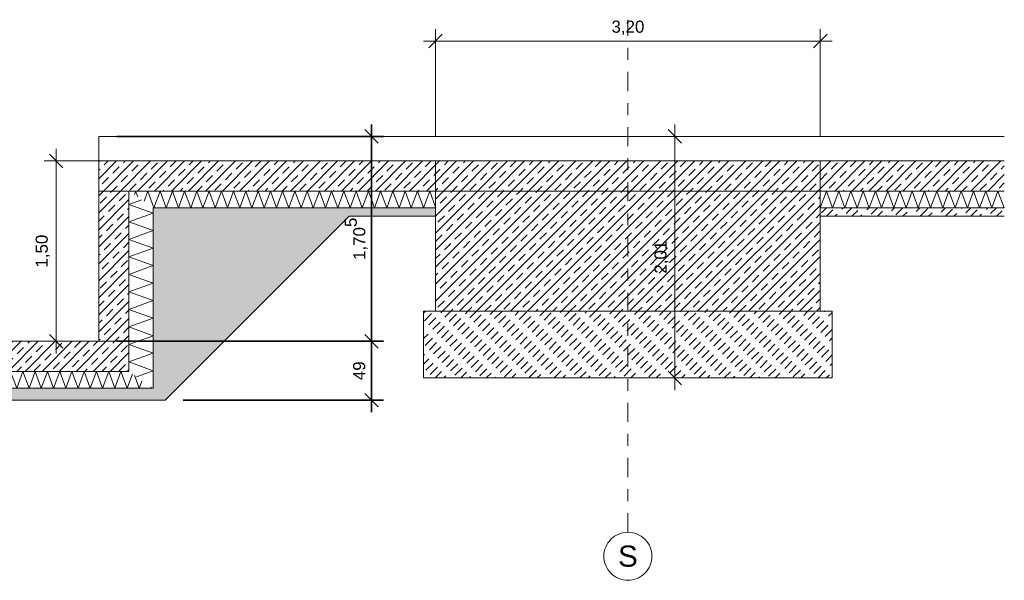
# Model space of a CAD drawing. Header units: metres. Extents: x -273 to 6, y -183 to 13.
# Tile 100 of 141: x -150.08 to -141.89, y 8.03 to 12.7. Entities that reach past the tile are written whole.
import ezdxf

# ---------------------------------------------------------------- set-up
doc = ezdxf.new("R2010")
doc.units = ezdxf.units.M
doc.header["$LTSCALE"] = 0.05
doc.header["$PDMODE"] = 1
doc.header["$PDSIZE"] = -2
doc.linetypes.add('Linienart-53', pattern=[5.291531, 3.175, -1.058062, 0.352704, -0.705764])
doc.layers.get('0').update_dxf_attribs({"lineweight": 25})
doc.layers.add('00 -Bauelemente -Dämmung innen', color=7, linetype='Continuous', lineweight=9, true_color=0xff7fe6)
doc.layers.add('30 -35 Decken- 0 Decken', color=7, linetype='Continuous', lineweight=35, true_color=0x00ee00)
doc.layers.add('70 -71 Achsen- 1 Gebäudeachsen', color=7, linetype='Linienart-53', lineweight=18)
doc.layers.add('Keine', color=7, linetype='Continuous', lineweight=9)
doc.styles.add('Arial', font='arial.ttf')
doc.dimstyles.new('SIA_DIN1356', dxfattribs={"dimtxt": 0.100689, "dimasz": 0.112241, "dimexe": 0.1, "dimexo": 0.15, "dimgap": 0.025, "dimtad": 1, "dimdec": 3, "dimtxsty": 'Arial', "dimblk": 'VW_SLASH-3', "dimblk1": 'VW_SLASH-3', "dimblk2": 'VW_SLASH-3', "dimcen": 0, "dimdle": 0.1, "dimadec": 3, "dimazin": 0, "dimtfac": 1, "dimtdec": 3, "dimtix": 1, "dimtmove": 0, "dimatfit": 0, "dimldrblk": 'VW_FILLEDARROW-1', "dimfxl": 1, "dimfrac": 2, "dimtolj": 1, "dimarcsym": 0})
pattern_1 = [(-135, (0, 0), (0.035355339, -0.035355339), [0.084852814, -0.056568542])]
pattern_2 = [(45, (0, 0), (0.07071068, -0.07071068), []), (45, (0.03536, -0.03536), (0.07071068, -0.07071068), [0.075, -0.05])]

# ---------------------------------------------------------------- blocks, each defined once
blk = doc.blocks.new('Gruppe-3009')
at = {"color": 255, "linetype": 'Continuous', "lineweight": 5}
blk.add_wipeout([(-151.021, 11.648), (-148.9709, 11.648), (-149.1705, 11.788), (-150.8709, 11.788)], dxfattribs=at).dxf.layer = '00 -Bauelemente -Dämmung innen'
blk = doc.blocks.new('Gruppe-3010')
at = {"layer": '00 -Bauelemente -Dämmung innen', "color": 7, "transparency": 33554687, "flags": 128}
for points in [[(-150.9449, 11.719), (-150.9191, 11.648), (-150.8681, 11.788), (-150.8172, 11.648), (-150.7662, 11.788), (-150.7153, 11.648), (-150.6643, 11.788), (-150.6134, 11.648), (-150.5624, 11.788), (-150.5114, 11.648), (-150.4605, 11.788), (-150.4095, 11.648), (-150.3586, 11.788), (-150.3076, 11.648), (-150.2567, 11.788), (-150.2057, 11.648), (-150.1548, 11.788), (-150.1038, 11.648), (-150.0528, 11.788), (-150.0019, 11.648), (-149.9509, 11.788), (-149.9, 11.648), (-149.849, 11.788), (-149.7981, 11.648), (-149.7471, 11.788), (-149.6961, 11.648), (-149.6452, 11.788), (-149.5942, 11.648), (-149.5433, 11.788), (-149.4923, 11.648), (-149.4414, 11.788), (-149.3904, 11.648), (-149.3395, 11.788), (-149.2885, 11.648), (-149.2375, 11.788), (-149.1866, 11.648), (-149.1427, 11.7685)], [(-149.0615, 11.7116), (-149.0847, 11.648), (-149.1237, 11.7552)], [(-149.0615, 11.7116), (-149.0847, 11.648), (-149.1237, 11.7552)], [(-148.9803, 11.6546), (-148.9828, 11.648), (-148.9868, 11.6592)], [(-148.9803, 11.6546), (-148.9828, 11.648), (-148.9868, 11.6592)]]:
    blk.add_lwpolyline(points, dxfattribs=at)
blk = doc.blocks.new('Gruppe-3011')
at = {"layer": '00 -Bauelemente -Dämmung innen', "color": 7, "linetype": 'Continuous', "lineweight": 9, "transparency": 33554687}
blk.add_line((-149.1705, 11.788), (-150.8709, 11.788), dxfattribs=at)
blk = doc.blocks.new('Gruppe-3012')
at = {"layer": '00 -Bauelemente -Dämmung innen', "color": 7, "linetype": 'Continuous', "lineweight": 9, "transparency": 33554687}
blk.add_line((-151.021, 11.648), (-148.9709, 11.648), dxfattribs=at)
blk = doc.blocks.new('Gruppe-3013')
at = {"layer": '00 -Bauelemente -Dämmung innen', "color": 7, "transparency": 33554687}
for name in ['Gruppe-3011', 'Gruppe-3012']:
    blk.add_blockref(name, (0, 0), dxfattribs=at)
blk = doc.blocks.new('Gruppe-3014')
at = {"layer": '00 -Bauelemente -Dämmung innen', "color": 7}
blk.add_blockref('Gruppe-3009', (0, 0), dxfattribs=at)
at = {"layer": '00 -Bauelemente -Dämmung innen', "color": 7, "transparency": 33554687}
for name in ['Gruppe-3013', 'Gruppe-3010']:
    blk.add_blockref(name, (0, 0), dxfattribs=at)
blk = doc.blocks.new('Gruppe-3015')
at = {"layer": '00 -Bauelemente -Dämmung innen', "color": 7, "transparency": 33554687}
blk.add_blockref('Gruppe-3014', (0, 0), dxfattribs=at)
at = {"layer": '00 -Bauelemente -Dämmung innen', "color": 0, "flags": 1}
for tag in ['IFC_UUID', 'instanceID', 'prm0_name', 'prm0_type', 'prm0_value', 'prm1_name', 'prm1_type', 'prm1_value', 'prm2_name', 'prm2_type', 'prm2_value', 'prm3_name', 'prm3_type', 'prm3_value', 'prm4_name', 'prm4_type', 'prm4_value', 'prm5_name', 'prm5_type', 'prm5_value', 'prm6_name', 'prm6_type', 'prm6_value']:
    blk.add_attdef(tag, (-151.021, 11.648), '', height=0.00018, dxfattribs=at)
blk = doc.blocks.new('Gruppe-3016')
at = {"color": 255, "linetype": 'Continuous', "lineweight": 5}
blk.add_wipeout([(-148.967, 13.148), (-146.521, 13.148), (-146.521, 13.288), (-149.1667, 13.288)], dxfattribs=at).dxf.layer = '00 -Bauelemente -Dämmung innen'
blk = doc.blocks.new('Gruppe-3017')
at = {"layer": '00 -Bauelemente -Dämmung innen', "color": 7, "transparency": 33554687, "flags": 128}
for points in [[(-149.1261, 13.2595), (-149.1157, 13.288), (-149.0983, 13.24)], [(-146.521, 13.159), (-146.5679, 13.288), (-146.6189, 13.148), (-146.6698, 13.288), (-146.7208, 13.148), (-146.7718, 13.288), (-146.8227, 13.148), (-146.8737, 13.288), (-146.9246, 13.148), (-146.9756, 13.288), (-147.0265, 13.148), (-147.0775, 13.288), (-147.1285, 13.148), (-147.1794, 13.288), (-147.2304, 13.148), (-147.2813, 13.288), (-147.3323, 13.148), (-147.3832, 13.288), (-147.4342, 13.148), (-147.4851, 13.288), (-147.5361, 13.148), (-147.5871, 13.288), (-147.638, 13.148), (-147.689, 13.288), (-147.7399, 13.148), (-147.7909, 13.288), (-147.8418, 13.148), (-147.8928, 13.288), (-147.9437, 13.148), (-147.9947, 13.288), (-148.0457, 13.148), (-148.0966, 13.288), (-148.1476, 13.148), (-148.1985, 13.288), (-148.2495, 13.148), (-148.3004, 13.288), (-148.3514, 13.148), (-148.4023, 13.288), (-148.4533, 13.148), (-148.5043, 13.288), (-148.5552, 13.148), (-148.6062, 13.288), (-148.6571, 13.148), (-148.7081, 13.288), (-148.759, 13.148), (-148.81, 13.288), (-148.8609, 13.148), (-148.9119, 13.288), (-148.9629, 13.148), (-149.0138, 13.288), (-149.0449, 13.2026)]]:
    blk.add_lwpolyline(points, dxfattribs=at)
blk = doc.blocks.new('Gruppe-3018')
at = {"layer": '00 -Bauelemente -Dämmung innen', "color": 7, "linetype": 'Continuous', "lineweight": 9, "transparency": 33554687}
blk.add_line((-146.521, 13.288), (-149.1667, 13.288), dxfattribs=at)
blk = doc.blocks.new('Gruppe-3019')
at = {"layer": '00 -Bauelemente -Dämmung innen', "color": 7, "linetype": 'Continuous', "lineweight": 9, "transparency": 33554687}
blk.add_line((-148.967, 13.148), (-146.521, 13.148), dxfattribs=at)
blk = doc.blocks.new('Gruppe-3020')
at = {"layer": '00 -Bauelemente -Dämmung innen', "color": 7, "transparency": 33554687}
for name in ['Gruppe-3018', 'Gruppe-3019']:
    blk.add_blockref(name, (0, 0), dxfattribs=at)
blk = doc.blocks.new('Gruppe-3021')
at = {"layer": '00 -Bauelemente -Dämmung innen', "color": 7}
blk.add_blockref('Gruppe-3016', (0, 0), dxfattribs=at)
at = {"layer": '00 -Bauelemente -Dämmung innen', "color": 7, "transparency": 33554687}
for name in ['Gruppe-3020', 'Gruppe-3017']:
    blk.add_blockref(name, (0, 0), dxfattribs=at)
blk = doc.blocks.new('Gruppe-3022')
at = {"layer": '00 -Bauelemente -Dämmung innen', "color": 7, "transparency": 33554687}
blk.add_blockref('Gruppe-3021', (0, 0), dxfattribs=at)
at = {"layer": '00 -Bauelemente -Dämmung innen', "color": 0, "flags": 1}
for tag in ['IFC_UUID', 'instanceID', 'prm0_name', 'prm0_type', 'prm0_value', 'prm1_name', 'prm1_type', 'prm1_value', 'prm2_name', 'prm2_type', 'prm2_value', 'prm3_name', 'prm3_type', 'prm3_value', 'prm4_name', 'prm4_type', 'prm4_value', 'prm5_name', 'prm5_type', 'prm5_value', 'prm6_name', 'prm6_type', 'prm6_value']:
    blk.add_attdef(tag, (-149.1667, 13.148), '', height=0.00018, dxfattribs=at)
blk = doc.blocks.new('Gruppe-3023')
at = {"color": 255, "linetype": 'Continuous', "lineweight": 5}
blk.add_wipeout([(-143.421, 13.148), (-141.8906, 13.148), (-141.8906, 13.288), (-143.421, 13.288)], dxfattribs=at).dxf.layer = '00 -Bauelemente -Dämmung innen'
blk = doc.blocks.new('Gruppe-3024')
at = {"layer": '00 -Bauelemente -Dämmung innen', "color": 7, "transparency": 33554687, "flags": 128}
blk.add_lwpolyline([(-143.421, 13.148), (-143.37, 13.288), (-143.3191, 13.148), (-143.2681, 13.288), (-143.2172, 13.148), (-143.1662, 13.288), (-143.1153, 13.148), (-143.0643, 13.288), (-143.0134, 13.148), (-142.9624, 13.288), (-142.9114, 13.148), (-142.8605, 13.288), (-142.8095, 13.148), (-142.7586, 13.288), (-142.7076, 13.148), (-142.6567, 13.288), (-142.6057, 13.148), (-142.5548, 13.288), (-142.5038, 13.148), (-142.4528, 13.288), (-142.4019, 13.148), (-142.3509, 13.288), (-142.3, 13.148), (-142.249, 13.288), (-142.1981, 13.148), (-142.1471, 13.288), (-142.0961, 13.148), (-142.0452, 13.288), (-141.9942, 13.148), (-141.9433, 13.288), (-141.8923, 13.148), (-141.8906, 13.1526)], dxfattribs=at)
blk = doc.blocks.new('Gruppe-3025')
at = {"layer": '00 -Bauelemente -Dämmung innen', "color": 7, "linetype": 'Continuous', "lineweight": 9, "transparency": 33554687}
blk.add_line((-141.8906, 13.288), (-143.421, 13.288), dxfattribs=at)
blk = doc.blocks.new('Gruppe-3026')
at = {"layer": '00 -Bauelemente -Dämmung innen', "color": 7, "linetype": 'Continuous', "lineweight": 9, "transparency": 33554687}
blk.add_line((-143.421, 13.148), (-141.8906, 13.148), dxfattribs=at)
blk = doc.blocks.new('Gruppe-3027')
at = {"layer": '00 -Bauelemente -Dämmung innen', "color": 7, "transparency": 33554687}
for name in ['Gruppe-3025', 'Gruppe-3026']:
    blk.add_blockref(name, (0, 0), dxfattribs=at)
blk = doc.blocks.new('Gruppe-3028')
at = {"layer": '00 -Bauelemente -Dämmung innen', "color": 7}
blk.add_blockref('Gruppe-3023', (0, 0), dxfattribs=at)
at = {"layer": '00 -Bauelemente -Dämmung innen', "color": 7, "transparency": 33554687}
for name in ['Gruppe-3024', 'Gruppe-3027']:
    blk.add_blockref(name, (0, 0), dxfattribs=at)
blk = doc.blocks.new('Gruppe-3029')
at = {"layer": '00 -Bauelemente -Dämmung innen', "color": 7, "transparency": 33554687}
blk.add_blockref('Gruppe-3028', (0, 0), dxfattribs=at)
at = {"layer": '00 -Bauelemente -Dämmung innen', "color": 0, "flags": 1}
for tag in ['IFC_UUID', 'instanceID', 'prm0_name', 'prm0_type', 'prm0_value', 'prm1_name', 'prm1_type', 'prm1_value', 'prm2_name', 'prm2_type', 'prm2_value', 'prm3_name', 'prm3_type', 'prm3_value', 'prm4_name', 'prm4_type', 'prm4_value', 'prm5_name', 'prm5_type', 'prm5_value', 'prm6_name', 'prm6_type', 'prm6_value']:
    blk.add_attdef(tag, (-143.421, 13.148), '', height=0.00018, dxfattribs=at)
blk = doc.blocks.new('Gruppe-3037')
at = {"color": 255, "linetype": 'Continuous', "lineweight": 5}
blk.add_wipeout([(-148.9707, 11.6483), (-148.9707, 13.1509), (-149.1707, 13.2904), (-149.1707, 11.7877)], dxfattribs=at).dxf.layer = '00 -Bauelemente -Dämmung innen'
blk = doc.blocks.new('Gruppe-3038')
at = {"layer": '00 -Bauelemente -Dämmung innen', "color": 7, "transparency": 33554687, "flags": 128}
blk.add_lwpolyline([(-149.1078, 11.7439), (-148.9707, 11.7938), (-149.1707, 11.8666), (-148.9707, 11.9394), (-149.1707, 12.0122), (-148.9707, 12.085), (-149.1707, 12.1578), (-148.9707, 12.2306), (-149.1707, 12.3034), (-148.9707, 12.3762), (-149.1707, 12.449), (-148.9707, 12.5218), (-149.1707, 12.5946), (-148.9707, 12.6674), (-149.1707, 12.7402), (-148.9707, 12.813), (-149.1707, 12.8858), (-148.9707, 12.9585), (-149.1707, 13.0313), (-148.9707, 13.1041), (-149.1707, 13.1769), (-149.0638, 13.2158)], dxfattribs=at)
blk = doc.blocks.new('Gruppe-3039')
at = {"layer": '00 -Bauelemente -Dämmung innen', "color": 7, "linetype": 'Continuous', "lineweight": 9, "transparency": 33554687}
blk.add_line((-149.1707, 13.2904), (-149.1707, 11.7877), dxfattribs=at)
blk = doc.blocks.new('Gruppe-3040')
at = {"layer": '00 -Bauelemente -Dämmung innen', "color": 7, "linetype": 'Continuous', "lineweight": 9, "transparency": 33554687}
blk.add_line((-148.9707, 11.6483), (-148.9707, 13.1509), dxfattribs=at)
blk = doc.blocks.new('Gruppe-3041')
at = {"layer": '00 -Bauelemente -Dämmung innen', "color": 7, "transparency": 33554687}
for name in ['Gruppe-3039', 'Gruppe-3040']:
    blk.add_blockref(name, (0, 0), dxfattribs=at)
blk = doc.blocks.new('Gruppe-3042')
at = {"layer": '00 -Bauelemente -Dämmung innen', "color": 7}
blk.add_blockref('Gruppe-3037', (0, 0), dxfattribs=at)
at = {"layer": '00 -Bauelemente -Dämmung innen', "color": 7, "transparency": 33554687}
for name in ['Gruppe-3041', 'Gruppe-3038']:
    blk.add_blockref(name, (0, 0), dxfattribs=at)
blk = doc.blocks.new('Gruppe-3043')
at = {"layer": '00 -Bauelemente -Dämmung innen', "color": 7, "transparency": 33554687}
blk.add_blockref('Gruppe-3042', (0, 0), dxfattribs=at)
at = {"layer": '00 -Bauelemente -Dämmung innen', "color": 0, "flags": 1}
for tag in ['prm0_value', 'prm1_value', 'prm2_value', 'prm3_value', 'prm4_value', 'prm5_value', 'prm6_value', 'IFC_UUID', 'instanceID', 'prm0_name', 'prm0_type', 'prm1_name', 'prm1_type', 'prm2_name', 'prm2_type', 'prm3_name', 'prm3_type', 'prm4_name', 'prm4_type', 'prm5_name', 'prm5_type', 'prm6_name', 'prm6_type']:
    blk.add_attdef(tag, (-149.1707, 11.6483), '', height=0.00018, dxfattribs=at)
blk = doc.blocks.new('Gruppe-3051')
at = {"color": 255, "linetype": 'Continuous', "lineweight": 5}
blk.add_wipeout([(-148.967, 13.148), (-146.521, 13.148), (-146.521, 13.288), (-149.1667, 13.288)], dxfattribs=at).dxf.layer = '00 -Bauelemente -Dämmung innen'
blk = doc.blocks.new('Gruppe-3052')
at = {"layer": '00 -Bauelemente -Dämmung innen', "color": 7, "transparency": 33554687, "flags": 128}
for points in [[(-149.1261, 13.2595), (-149.1157, 13.288), (-149.0983, 13.24)], [(-146.521, 13.159), (-146.5679, 13.288), (-146.6189, 13.148), (-146.6698, 13.288), (-146.7208, 13.148), (-146.7718, 13.288), (-146.8227, 13.148), (-146.8737, 13.288), (-146.9246, 13.148), (-146.9756, 13.288), (-147.0265, 13.148), (-147.0775, 13.288), (-147.1285, 13.148), (-147.1794, 13.288), (-147.2304, 13.148), (-147.2813, 13.288), (-147.3323, 13.148), (-147.3832, 13.288), (-147.4342, 13.148), (-147.4851, 13.288), (-147.5361, 13.148), (-147.5871, 13.288), (-147.638, 13.148), (-147.689, 13.288), (-147.7399, 13.148), (-147.7909, 13.288), (-147.8418, 13.148), (-147.8928, 13.288), (-147.9437, 13.148), (-147.9947, 13.288), (-148.0457, 13.148), (-148.0966, 13.288), (-148.1476, 13.148), (-148.1985, 13.288), (-148.2495, 13.148), (-148.3004, 13.288), (-148.3514, 13.148), (-148.4023, 13.288), (-148.4533, 13.148), (-148.5043, 13.288), (-148.5552, 13.148), (-148.6062, 13.288), (-148.6571, 13.148), (-148.7081, 13.288), (-148.759, 13.148), (-148.81, 13.288), (-148.8609, 13.148), (-148.9119, 13.288), (-148.9629, 13.148), (-149.0138, 13.288), (-149.0449, 13.2026)]]:
    blk.add_lwpolyline(points, dxfattribs=at)
blk = doc.blocks.new('Gruppe-3053')
at = {"layer": '00 -Bauelemente -Dämmung innen', "color": 7, "linetype": 'Continuous', "lineweight": 9, "transparency": 33554687}
blk.add_line((-146.521, 13.288), (-149.1667, 13.288), dxfattribs=at)
blk = doc.blocks.new('Gruppe-3054')
at = {"layer": '00 -Bauelemente -Dämmung innen', "color": 7, "linetype": 'Continuous', "lineweight": 9, "transparency": 33554687}
blk.add_line((-148.967, 13.148), (-146.521, 13.148), dxfattribs=at)
blk = doc.blocks.new('Gruppe-3055')
at = {"layer": '00 -Bauelemente -Dämmung innen', "color": 7, "transparency": 33554687}
for name in ['Gruppe-3053', 'Gruppe-3054']:
    blk.add_blockref(name, (0, 0), dxfattribs=at)
blk = doc.blocks.new('Gruppe-3056')
at = {"layer": '00 -Bauelemente -Dämmung innen', "color": 7}
blk.add_blockref('Gruppe-3051', (0, 0), dxfattribs=at)
at = {"layer": '00 -Bauelemente -Dämmung innen', "color": 7, "transparency": 33554687}
for name in ['Gruppe-3055', 'Gruppe-3052']:
    blk.add_blockref(name, (0, 0), dxfattribs=at)
blk = doc.blocks.new('Gruppe-3057')
at = {"layer": '00 -Bauelemente -Dämmung innen', "color": 7, "transparency": 33554687}
blk.add_blockref('Gruppe-3056', (0, 0), dxfattribs=at)
at = {"layer": '00 -Bauelemente -Dämmung innen', "color": 0, "flags": 1}
for tag in ['IFC_UUID', 'instanceID', 'prm0_name', 'prm0_type', 'prm0_value', 'prm1_name', 'prm1_type', 'prm1_value', 'prm2_name', 'prm2_type', 'prm2_value', 'prm3_name', 'prm3_type', 'prm3_value', 'prm4_name', 'prm4_type', 'prm4_value', 'prm5_name', 'prm5_type', 'prm5_value', 'prm6_name', 'prm6_type', 'prm6_value']:
    blk.add_attdef(tag, (-149.1667, 13.148), '', height=0.00018, dxfattribs=at)
blk = doc.blocks.new('Gruppe-3058')
at = {"color": 255, "linetype": 'Continuous', "lineweight": 5}
blk.add_wipeout([(-148.967, 13.148), (-146.621, 13.148), (-146.621, 13.288), (-149.1667, 13.288)], dxfattribs=at).dxf.layer = '00 -Bauelemente -Dämmung innen'
blk = doc.blocks.new('Gruppe-3059')
at = {"layer": '00 -Bauelemente -Dämmung innen', "color": 7, "transparency": 33554687, "flags": 128}
for points in [[(-149.1261, 13.2595), (-149.1157, 13.288), (-149.0983, 13.24)], [(-146.621, 13.1538), (-146.6698, 13.288), (-146.7208, 13.148), (-146.7718, 13.288), (-146.8227, 13.148), (-146.8737, 13.288), (-146.9246, 13.148), (-146.9756, 13.288), (-147.0265, 13.148), (-147.0775, 13.288), (-147.1285, 13.148), (-147.1794, 13.288), (-147.2304, 13.148), (-147.2813, 13.288), (-147.3323, 13.148), (-147.3832, 13.288), (-147.4342, 13.148), (-147.4851, 13.288), (-147.5361, 13.148), (-147.5871, 13.288), (-147.638, 13.148), (-147.689, 13.288), (-147.7399, 13.148), (-147.7909, 13.288), (-147.8418, 13.148), (-147.8928, 13.288), (-147.9437, 13.148), (-147.9947, 13.288), (-148.0457, 13.148), (-148.0966, 13.288), (-148.1476, 13.148), (-148.1985, 13.288), (-148.2495, 13.148), (-148.3004, 13.288), (-148.3514, 13.148), (-148.4023, 13.288), (-148.4533, 13.148), (-148.5043, 13.288), (-148.5552, 13.148), (-148.6062, 13.288), (-148.6571, 13.148), (-148.7081, 13.288), (-148.759, 13.148), (-148.81, 13.288), (-148.8609, 13.148), (-148.9119, 13.288), (-148.9629, 13.148), (-149.0138, 13.288), (-149.0449, 13.2026)]]:
    blk.add_lwpolyline(points, dxfattribs=at)
blk = doc.blocks.new('Gruppe-3060')
at = {"layer": '00 -Bauelemente -Dämmung innen', "color": 7, "linetype": 'Continuous', "lineweight": 9, "transparency": 33554687}
blk.add_line((-146.621, 13.288), (-149.1667, 13.288), dxfattribs=at)
blk = doc.blocks.new('Gruppe-3061')
at = {"layer": '00 -Bauelemente -Dämmung innen', "color": 7, "linetype": 'Continuous', "lineweight": 9, "transparency": 33554687}
blk.add_line((-148.967, 13.148), (-146.621, 13.148), dxfattribs=at)
blk = doc.blocks.new('Gruppe-3062')
at = {"layer": '00 -Bauelemente -Dämmung innen', "color": 7, "transparency": 33554687}
for name in ['Gruppe-3060', 'Gruppe-3061']:
    blk.add_blockref(name, (0, 0), dxfattribs=at)
blk = doc.blocks.new('Gruppe-3063')
at = {"layer": '00 -Bauelemente -Dämmung innen', "color": 7}
blk.add_blockref('Gruppe-3058', (0, 0), dxfattribs=at)
at = {"layer": '00 -Bauelemente -Dämmung innen', "color": 7, "transparency": 33554687}
for name in ['Gruppe-3062', 'Gruppe-3059']:
    blk.add_blockref(name, (0, 0), dxfattribs=at)
blk = doc.blocks.new('Gruppe-3064')
at = {"layer": '00 -Bauelemente -Dämmung innen', "color": 7, "transparency": 33554687}
blk.add_blockref('Gruppe-3063', (0, 0), dxfattribs=at)
at = {"layer": '00 -Bauelemente -Dämmung innen', "color": 0, "flags": 1}
for tag in ['IFC_UUID', 'instanceID', 'prm0_name', 'prm0_type', 'prm0_value', 'prm1_name', 'prm1_type', 'prm1_value', 'prm2_name', 'prm2_type', 'prm2_value', 'prm3_name', 'prm3_type', 'prm3_value', 'prm4_name', 'prm4_type', 'prm4_value', 'prm5_name', 'prm5_type', 'prm5_value', 'prm6_name', 'prm6_type', 'prm6_value']:
    blk.add_attdef(tag, (-149.1667, 13.148), '', height=0.00018, dxfattribs=at)
blk = doc.blocks.new('VW_SLASH-3')
at = {"color": 0, "linetype": 'ByBlock', "lineweight": -2, "transparency": 16777216}
blk.add_line((0.891, 0), (-1, 0), dxfattribs=at)
at = {"color": 0, "lineweight": 20, "transparency": 16777216, "flags": 128}
blk.add_lwpolyline([(0.5, 0.5), (-0.5, -0.5)], dxfattribs=at)
blk = doc.blocks.new('*D4283')
at = {"layer": '30 -35 Decken- 0 Decken', "color": 0, "linetype": 'Continuous', "lineweight": -2}
for p, q in [((-146.621, 12.338), (-146.621, 14.6356)), ((-143.421, 12.338), (-143.421, 14.6356)), ((-143.5332, 14.5356), (-146.5088, 14.5356))]:
    blk.add_line(p, q, dxfattribs=at)
at = {"layer": 'Defpoints', "color": 0}
for p in [(-146.621, 14.5356), (-146.621, 12.188), (-143.421, 12.188)]:
    blk.add_point(p, dxfattribs=at)
at = {"layer": '30 -35 Decken- 0 Decken', "color": 0, "lineweight": -2, "xscale": 0.1122412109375, "yscale": 0.1122412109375, "zscale": 0.1122412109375, "rotation": 180}
blk.add_blockref('VW_SLASH-3', (-146.621, 14.5356), dxfattribs=at)
at = {"layer": '30 -35 Decken- 0 Decken', "color": 0, "lineweight": -2, "xscale": 0.1122412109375, "yscale": 0.1122412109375, "zscale": 0.1122412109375}
blk.add_blockref('VW_SLASH-3', (-143.421, 14.5356), dxfattribs=at)
at = {"layer": '30 -35 Decken- 0 Decken', "color": 0, "lineweight": 9, "insert": (-145.021, 14.646), "char_height": 0.10069, "attachment_point": 5, "style": 'Arial'}
blk.add_mtext('\\A1;3,20', dxfattribs=at)
blk = doc.blocks.new('VW_FILLEDARROW-1')
at = {"linetype": 'Continuous', "lineweight": 0, "transparency": 16777216}
blk.add_hatch(color=0, dxfattribs=at).paths.add_polyline_path([(-1.414, 0.379), (0, 0), (-1.414, -0.379)])
at = {"color": 0, "lineweight": 5, "transparency": 16777216, "flags": 128}
blk.add_lwpolyline([(-1.414, 0.379), (0, 0), (-1.414, -0.379)], close=True, dxfattribs=at)
blk = doc.blocks.new('*D4284')
at = {"layer": '30 -35 Decken- 0 Decken', "color": 0, "linetype": 'Continuous', "lineweight": -2}
for p, q in [((-146.391, 13.538), (-149.8769, 13.538)), ((-149.7769, 12.1502), (-149.7769, 13.4258)), ((-149.3209, 12.038), (-149.8769, 12.038))]:
    blk.add_line(p, q, dxfattribs=at)
at = {"layer": 'Defpoints', "color": 0}
for p in [(-149.7769, 13.538), (-146.241, 13.538), (-149.1709, 12.038)]:
    blk.add_point(p, dxfattribs=at)
at = {"layer": '30 -35 Decken- 0 Decken', "color": 0, "lineweight": -2, "xscale": 0.1122412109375, "yscale": 0.1122412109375, "zscale": 0.1122412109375}
for p, rotation in [((-149.7769, 13.538), 90), ((-149.7769, 12.038), 270)]:
    blk.add_blockref('VW_SLASH-3', p, dxfattribs=dict(at, rotation=rotation))
at = {"layer": '30 -35 Decken- 0 Decken', "color": 0, "lineweight": 9, "insert": (-149.8873, 12.788), "char_height": 0.10069, "attachment_point": 5, "rotation": 90, "style": 'Arial'}
blk.add_mtext('\\A1;1,50', dxfattribs=at)
blk = doc.blocks.new('*D4285')
at = {"layer": '30 -35 Decken- 0 Decken', "color": 0, "linetype": 'Continuous', "lineweight": -2}
for p, q in [((-149.2709, 13.743), (-147.054, 13.743)), ((-147.154, 12.1502), (-147.154, 13.6308)), ((-149.2709, 12.038), (-147.054, 12.038))]:
    blk.add_line(p, q, dxfattribs=at)
at = {"layer": 'Defpoints', "color": 0}
for p in [(-149.4209, 13.743), (-147.154, 13.743), (-149.4209, 12.038)]:
    blk.add_point(p, dxfattribs=at)
at = {"layer": '30 -35 Decken- 0 Decken', "color": 0, "lineweight": -2, "xscale": 0.1122412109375, "yscale": 0.1122412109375, "zscale": 0.1122412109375}
for p, rotation in [((-147.154, 13.743), 90), ((-147.154, 12.038), 270)]:
    blk.add_blockref('VW_SLASH-3', p, dxfattribs=dict(at, rotation=rotation))
at = {"layer": '30 -35 Decken- 0 Decken', "color": 0, "lineweight": 9, "insert": (-147.2812, 12.8905), "char_height": 0.100689, "attachment_point": 5, "rotation": 90, "style": 'Arial'}
blk.add_mtext('\\A1;1,70\\S5^ ;', dxfattribs=at)
blk = doc.blocks.new('*D4286')
at = {"layer": '30 -35 Decken- 0 Decken', "color": 0, "linetype": 'Continuous', "lineweight": -2}
for p, q in [((-149.2709, 12.038), (-147.054, 12.038)), ((-147.154, 11.6602), (-147.154, 11.9258)), ((-148.7207, 11.548), (-147.054, 11.548))]:
    blk.add_line(p, q, dxfattribs=at)
at = {"layer": 'Defpoints', "color": 0}
for p in [(-149.4209, 12.038), (-147.154, 12.038), (-148.8707, 11.548)]:
    blk.add_point(p, dxfattribs=at)
at = {"layer": '30 -35 Decken- 0 Decken', "color": 0, "lineweight": -2, "xscale": 0.1122412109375, "yscale": 0.1122412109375, "zscale": 0.1122412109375}
for p, rotation in [((-147.154, 12.038), 90), ((-147.154, 11.548), 270)]:
    blk.add_blockref('VW_SLASH-3', p, dxfattribs=dict(at, rotation=rotation))
at = {"layer": '30 -35 Decken- 0 Decken', "color": 0, "lineweight": 9, "insert": (-147.2554, 11.793), "char_height": 0.10069, "attachment_point": 5, "rotation": 90, "style": 'Arial'}
blk.add_mtext('\\A1;49', dxfattribs=at)
blk = doc.blocks.new('*D4291')
at = {"layer": '30 -35 Decken- 0 Decken', "color": 0, "linetype": 'Continuous', "lineweight": -2}
for p, q in [((-144.6801, 13.743), (-144.5307, 13.743)), ((-144.6307, 11.8452), (-144.6307, 13.6308)), ((-144.7469, 11.733), (-144.5307, 11.733))]:
    blk.add_line(p, q, dxfattribs=at)
at = {"layer": 'Defpoints', "color": 0}
for p in [(-144.8301, 13.743), (-144.6307, 13.743), (-144.8969, 11.733)]:
    blk.add_point(p, dxfattribs=at)
at = {"layer": '30 -35 Decken- 0 Decken', "color": 0, "lineweight": -2, "xscale": 0.1122412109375, "yscale": 0.1122412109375, "zscale": 0.1122412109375}
for p, rotation in [((-144.6307, 13.743), 90), ((-144.6307, 11.733), 270)]:
    blk.add_blockref('VW_SLASH-3', p, dxfattribs=dict(at, rotation=rotation))
at = {"layer": '30 -35 Decken- 0 Decken', "color": 0, "lineweight": 9, "insert": (-144.7411, 12.738), "char_height": 0.10069, "attachment_point": 5, "rotation": 90, "style": 'Arial'}
blk.add_mtext('\\A1;2,01', dxfattribs=at)
blk = doc.blocks.new('Gruppe-3066')
at = {"layer": '70 -71 Achsen- 1 Gebäudeachsen', "transparency": 33554687}
for p, q in [((-152.621, 10.45), (-152.621, 14.7135)), ((-145.021, 10.45), (-145.021, 14.7135))]:
    blk.add_line(p, q, dxfattribs=at)
at = {"color": 255, "transparency": 33554687}
for points in [[(-152.621, 10.05), (-152.6406, 10.0509), (-152.66, 10.0538), (-152.6791, 10.0586), (-152.6975, 10.0652), (-152.7153, 10.0736), (-152.7321, 10.0837), (-152.7479, 10.0954), (-152.7624, 10.1085), (-152.7756, 10.1231), (-152.7873, 10.1388), (-152.7974, 10.1557), (-152.8058, 10.1734), (-152.8124, 10.1919), (-152.8172, 10.2109), (-152.82, 10.2304), (-152.821, 10.25), (-152.82, 10.2696), (-152.8172, 10.289), (-152.8124, 10.308), (-152.8058, 10.3265), (-152.7974, 10.3442), (-152.7873, 10.3611), (-152.7756, 10.3768), (-152.7624, 10.3914), (-152.7479, 10.4046), (-152.7321, 10.4163), (-152.7153, 10.4263), (-152.6975, 10.4347), (-152.6791, 10.4413), (-152.66, 10.4461), (-152.6406, 10.449), (-152.621, 10.45), (-152.6014, 10.449), (-152.582, 10.4461), (-152.5629, 10.4413), (-152.5445, 10.4347), (-152.5267, 10.4263), (-152.5099, 10.4163), (-152.4941, 10.4046), (-152.4796, 10.3914), (-152.4664, 10.3768), (-152.4547, 10.3611), (-152.4446, 10.3442), (-152.4362, 10.3265), (-152.4296, 10.308), (-152.4248, 10.289), (-152.422, 10.2696), (-152.421, 10.25), (-152.422, 10.2304), (-152.4248, 10.2109), (-152.4296, 10.1919), (-152.4362, 10.1734), (-152.4446, 10.1557), (-152.4547, 10.1388), (-152.4664, 10.1231), (-152.4796, 10.1085), (-152.4941, 10.0954), (-152.5099, 10.0837), (-152.5267, 10.0736), (-152.5445, 10.0652), (-152.5629, 10.0586), (-152.582, 10.0538), (-152.6014, 10.0509)], [(-145.021, 10.05), (-145.0406, 10.0509), (-145.06, 10.0538), (-145.0791, 10.0586), (-145.0975, 10.0652), (-145.1153, 10.0736), (-145.1321, 10.0837), (-145.1479, 10.0954), (-145.1624, 10.1085), (-145.1756, 10.1231), (-145.1873, 10.1388), (-145.1974, 10.1557), (-145.2058, 10.1734), (-145.2124, 10.1919), (-145.2172, 10.2109), (-145.22, 10.2304), (-145.221, 10.25), (-145.22, 10.2696), (-145.2172, 10.289), (-145.2124, 10.308), (-145.2058, 10.3265), (-145.1974, 10.3442), (-145.1873, 10.3611), (-145.1756, 10.3768), (-145.1624, 10.3914), (-145.1479, 10.4046), (-145.1321, 10.4163), (-145.1153, 10.4263), (-145.0975, 10.4347), (-145.0791, 10.4413), (-145.06, 10.4461), (-145.0406, 10.449), (-145.021, 10.45), (-145.0014, 10.449), (-144.982, 10.4461), (-144.9629, 10.4413), (-144.9445, 10.4347), (-144.9267, 10.4263), (-144.9099, 10.4163), (-144.8941, 10.4046), (-144.8796, 10.3914), (-144.8664, 10.3768), (-144.8547, 10.3611), (-144.8446, 10.3442), (-144.8362, 10.3265), (-144.8296, 10.308), (-144.8248, 10.289), (-144.822, 10.2696), (-144.821, 10.25), (-144.822, 10.2304), (-144.8248, 10.2109), (-144.8296, 10.1919), (-144.8362, 10.1734), (-144.8446, 10.1557), (-144.8547, 10.1388), (-144.8664, 10.1231), (-144.8796, 10.1085), (-144.8941, 10.0954), (-144.9099, 10.0837), (-144.9267, 10.0736), (-144.9445, 10.0652), (-144.9629, 10.0586), (-144.982, 10.0538), (-145.0014, 10.0509)]]:
    blk.add_wipeout(points, dxfattribs=at).dxf.layer = 'Keine'
at = {"layer": 'Keine', "transparency": 33554687, "flags": 128}
for points in [[(-152.621, 10.05), (-152.6406, 10.0509), (-152.66, 10.0538), (-152.6791, 10.0586), (-152.6975, 10.0652), (-152.7153, 10.0736), (-152.7321, 10.0837), (-152.7479, 10.0954), (-152.7624, 10.1085), (-152.7756, 10.1231), (-152.7873, 10.1388), (-152.7974, 10.1557), (-152.8058, 10.1734), (-152.8124, 10.1919), (-152.8172, 10.2109), (-152.82, 10.2304), (-152.821, 10.25), (-152.82, 10.2696), (-152.8172, 10.289), (-152.8124, 10.308), (-152.8058, 10.3265), (-152.7974, 10.3442), (-152.7873, 10.3611), (-152.7756, 10.3768), (-152.7624, 10.3914), (-152.7479, 10.4046), (-152.7321, 10.4163), (-152.7153, 10.4263), (-152.6975, 10.4347), (-152.6791, 10.4413), (-152.66, 10.4461), (-152.6406, 10.449), (-152.621, 10.45), (-152.6014, 10.449), (-152.582, 10.4461), (-152.5629, 10.4413), (-152.5445, 10.4347), (-152.5267, 10.4263), (-152.5099, 10.4163), (-152.4941, 10.4046), (-152.4796, 10.3914), (-152.4664, 10.3768), (-152.4547, 10.3611), (-152.4446, 10.3442), (-152.4362, 10.3265), (-152.4296, 10.308), (-152.4248, 10.289), (-152.422, 10.2696), (-152.421, 10.25), (-152.422, 10.2304), (-152.4248, 10.2109), (-152.4296, 10.1919), (-152.4362, 10.1734), (-152.4446, 10.1557), (-152.4547, 10.1388), (-152.4664, 10.1231), (-152.4796, 10.1085), (-152.4941, 10.0954), (-152.5099, 10.0837), (-152.5267, 10.0736), (-152.5445, 10.0652), (-152.5629, 10.0586), (-152.582, 10.0538), (-152.6014, 10.0509)], [(-145.021, 10.05), (-145.0406, 10.0509), (-145.06, 10.0538), (-145.0791, 10.0586), (-145.0975, 10.0652), (-145.1153, 10.0736), (-145.1321, 10.0837), (-145.1479, 10.0954), (-145.1624, 10.1085), (-145.1756, 10.1231), (-145.1873, 10.1388), (-145.1974, 10.1557), (-145.2058, 10.1734), (-145.2124, 10.1919), (-145.2172, 10.2109), (-145.22, 10.2304), (-145.221, 10.25), (-145.22, 10.2696), (-145.2172, 10.289), (-145.2124, 10.308), (-145.2058, 10.3265), (-145.1974, 10.3442), (-145.1873, 10.3611), (-145.1756, 10.3768), (-145.1624, 10.3914), (-145.1479, 10.4046), (-145.1321, 10.4163), (-145.1153, 10.4263), (-145.0975, 10.4347), (-145.0791, 10.4413), (-145.06, 10.4461), (-145.0406, 10.449), (-145.021, 10.45), (-145.0014, 10.449), (-144.982, 10.4461), (-144.9629, 10.4413), (-144.9445, 10.4347), (-144.9267, 10.4263), (-144.9099, 10.4163), (-144.8941, 10.4046), (-144.8796, 10.3914), (-144.8664, 10.3768), (-144.8547, 10.3611), (-144.8446, 10.3442), (-144.8362, 10.3265), (-144.8296, 10.308), (-144.8248, 10.289), (-144.822, 10.2696), (-144.821, 10.25), (-144.822, 10.2304), (-144.8248, 10.2109), (-144.8296, 10.1919), (-144.8362, 10.1734), (-144.8446, 10.1557), (-144.8547, 10.1388), (-144.8664, 10.1231), (-144.8796, 10.1085), (-144.8941, 10.0954), (-144.9099, 10.0837), (-144.9267, 10.0736), (-144.9445, 10.0652), (-144.9629, 10.0586), (-144.982, 10.0538), (-145.0014, 10.0509)]]:
    blk.add_lwpolyline(points, close=True, dxfattribs=at)
at = {"layer": 'Keine', "transparency": 33554687, "char_height": 0.1762, "attachment_point": 5, "line_spacing_factor": 0.970891, "style": 'Arial'}
for s, insert in [('T', (-152.621, 10.25)), ('S', (-145.021, 10.25))]:
    blk.add_mtext(s, dxfattribs=dict(at, insert=insert))
blk = doc.blocks.new('Gruppe-3065')
at = {"layer": '30 -35 Decken- 0 Decken', "color": 7, "linetype": 'Continuous', "lineweight": 9}
for base, p1, p2, text, picture, middle in [((-147.15397059, 13.743), (-149.42086327, 12.038), (-149.42086327, 13.743), '1,70\\S5^ ;', '*D4285', (-147.28116523, 12.8905)), ((-147.15397059, 12.038), (-148.87068518, 11.548), (-149.42086327, 12.038), '49', '*D4286', (-147.25537215, 11.793))]:
    dim = blk.add_linear_dim(base=base, p1=p1, p2=p2, angle=270, text=text, dimstyle='SIA_DIN1356', override={"dimtxt": 0.100689, "dimgap": 0.05, "dimdec": 8, "dimpost": '<>', "dimtxsty": 'Arial', "dimtmove": 2}, dxfattribs=at)
    dim.commit()
    dim.dimension.update_dxf_attribs({"geometry": picture, "text_midpoint": middle})
blk = doc.blocks.new('_FU_2D LP6 (3D)')
at = {"layer": '30 -35 Decken- 0 Decken', "color": 7, "linetype": 'Continuous', "lineweight": 9}
blk.add_line((-146.24099996, 13.543), (-144.78537962, 13.543), dxfattribs=at)
at = {"layer": '00 -Bauelemente -Dämmung innen', "color": 7}
for name in ['Gruppe-3022', 'Gruppe-3029', 'Gruppe-3015']:
    blk.add_blockref(name, (0, 0), dxfattribs=at)
blk.add_blockref('Gruppe-3043', (0, 0), dxfattribs=at)
at = {"color": 255, "linetype": 'Continuous', "lineweight": 9}
for points in [[(-145.04303939, 13.543), (-144.90077505, 13.68526433), (-145.18530372, 13.68526433)], [(-143.42099996, 13.148), (-141.8906436, 13.148), (-141.8906436, 13.078), (-143.42099996, 13.078)]]:
    blk.add_wipeout(points, dxfattribs=at).dxf.layer = '30 -35 Decken- 0 Decken'
at = {"layer": '30 -35 Decken- 0 Decken', "linetype": 'Continuous', "lineweight": 9}
h = blk.add_hatch(dxfattribs=at)
h.set_pattern_fill('5_Beton unbewehrt', style=0, pattern_type=2)
h.set_pattern_definition(pattern_1)
h.paths.add_polyline_path([(-143.42099996, 13.148), (-141.8906436, 13.148), (-141.8906436, 13.078), (-143.42099996, 13.078)])
at = {"layer": '30 -35 Decken- 0 Decken', "color": 7, "linetype": 'Continuous', "lineweight": 9}
for p, q in [((-144.78537962, 13.543), (-146.24099996, 13.543)), ((-143.42099996, 13.148), (-141.8906436, 13.148))]:
    blk.add_line(p, q, dxfattribs=at)
at = {"layer": '30 -35 Decken- 0 Decken', "color": 7, "linetype": 'Continuous', "lineweight": 9, "flags": 128}
blk.add_lwpolyline([(-145.04303939, 13.543), (-144.90077505, 13.68526433), (-145.18530372, 13.68526433)], close=True, dxfattribs=at)
blk.add_lwpolyline([(-141.8906436, 13.078), (-143.42099996, 13.078), (-143.42099996, 13.148)], dxfattribs=at)
at = {"layer": '00 -Bauelemente -Dämmung innen', "color": 7}
blk.add_blockref('Gruppe-3057', (0, 0), dxfattribs=at)
blk.add_blockref('Gruppe-3064', (0, 0), dxfattribs=at)
at = {"color": 255, "linetype": 'Continuous', "lineweight": 9}
blk.add_wipeout([(-155.90313452, 13.148), (-154.22099996, 13.148), (-154.22099996, 12.288), (-151.02099996, 12.288), (-151.02099996, 11.648), (-148.97086327, 11.648), (-148.97086327, 13.078), (-148.97068518, 13.078), (-148.97068518, 13.148), (-146.62099996, 13.148), (-146.62099996, 13.078), (-147.34068518, 13.078), (-148.87068518, 11.548), (-151.12099996, 11.548), (-151.30599996, 11.733), (-154.32099996, 11.733), (-155.66599996, 13.078), (-155.90313452, 13.078)], dxfattribs=at).dxf.layer = '30 -35 Decken- 0 Decken'
at = {"layer": '30 -35 Decken- 0 Decken', "linetype": 'Continuous', "lineweight": 9}
h = blk.add_hatch(dxfattribs=at)
h.set_pattern_fill('5_Beton unbewehrt', style=0, pattern_type=2)
h.set_pattern_definition(pattern_1)
h.paths.add_polyline_path([(-155.90313452, 13.148), (-154.22099996, 13.148), (-154.22099996, 12.288), (-151.02099996, 12.288), (-151.02099996, 11.648), (-148.97086327, 11.648), (-148.97086327, 13.078), (-148.97068518, 13.078), (-148.97068518, 13.148), (-146.62099996, 13.148), (-146.62099996, 13.078), (-147.34068518, 13.078), (-148.87068518, 11.548), (-151.12099996, 11.548), (-151.30599996, 11.733), (-154.32099996, 11.733), (-155.66599996, 13.078), (-155.90313452, 13.078)])
at = {"layer": '30 -35 Decken- 0 Decken', "color": 7, "linetype": 'Continuous', "lineweight": 9, "flags": 128}
blk.add_lwpolyline([(-155.90313452, 13.148), (-154.22099996, 13.148), (-154.22099996, 12.288), (-151.02099996, 12.288), (-151.02099996, 11.648), (-148.97086327, 11.648), (-148.97086327, 13.078), (-148.97068518, 13.078), (-148.97068518, 13.148), (-146.62099996, 13.148), (-146.62099996, 13.078), (-147.34068518, 13.078), (-148.87068518, 11.548), (-151.12099996, 11.548), (-151.30599996, 11.733), (-154.32099996, 11.733), (-155.66599996, 13.078), (-155.90313452, 13.078)], dxfattribs=at)
at = {"color": 255, "linetype": 'Continuous', "lineweight": 9}
blk.add_wipeout([(-149.42086327, 13.288), (-149.17086327, 13.288), (-149.17086327, 12.038), (-149.42086327, 12.038)], dxfattribs=at).dxf.layer = '30 -35 Decken- 0 Decken'
at = {"layer": '30 -35 Decken- 0 Decken', "linetype": 'Continuous', "lineweight": 9}
h = blk.add_hatch(dxfattribs=at)
h.set_pattern_fill('Stahlbeton1  SRF', style=0, pattern_type=2)
h.set_pattern_definition(pattern_2)
h.paths.add_polyline_path([(-149.42086327, 13.288), (-149.17086327, 13.288), (-149.17086327, 12.038), (-149.42086327, 12.038)])
at = {"layer": '30 -35 Decken- 0 Decken', "color": 7, "linetype": 'Continuous', "lineweight": 9, "flags": 128}
blk.add_lwpolyline([(-149.42086327, 13.288), (-149.17086327, 13.288), (-149.17086327, 12.038), (-149.42086327, 12.038)], close=True, dxfattribs=at)
at = {"color": 255, "linetype": 'Continuous', "lineweight": 9}
for points in [[(-149.42086327, 13.288), (-149.42086327, 13.538), (-141.8906436, 13.538), (-141.8906436, 13.288)], [(-150.87086327, 11.788), (-150.87086327, 12.038), (-149.17086327, 12.038), (-149.17086327, 11.788)]]:
    blk.add_wipeout(points, dxfattribs=at).dxf.layer = '30 -35 Decken- 0 Decken'
at = {"layer": '30 -35 Decken- 0 Decken', "linetype": 'Continuous', "lineweight": 9}
h = blk.add_hatch(dxfattribs=at)
h.set_pattern_fill('Stahlbeton1  SRF', style=0, pattern_type=2)
h.set_pattern_definition(pattern_2)
h.paths.add_polyline_path([(-149.42086327, 13.288), (-149.42086327, 13.538), (-141.8906436, 13.538), (-141.8906436, 13.288)])
h = blk.add_hatch(dxfattribs=at)
h.set_pattern_fill('Stahlbeton1  SRF', style=0, pattern_type=2)
h.set_pattern_definition(pattern_2)
h.paths.add_polyline_path([(-150.87086327, 11.788), (-150.87086327, 12.038), (-149.17086327, 12.038), (-149.17086327, 11.788)])
at = {"layer": '30 -35 Decken- 0 Decken', "color": 7, "linetype": 'Continuous', "lineweight": 9}
blk.add_line((-141.8906436, 13.288), (-149.42086327, 13.288), dxfattribs=at)
at = {"layer": '30 -35 Decken- 0 Decken', "color": 7, "linetype": 'Continuous', "lineweight": 9, "flags": 128}
blk.add_lwpolyline([(-149.42086327, 13.288), (-149.42086327, 13.538), (-141.8906436, 13.538)], dxfattribs=at)
blk.add_lwpolyline([(-150.87086327, 11.788), (-150.87086327, 12.038), (-149.17086327, 12.038), (-149.17086327, 11.788)], close=True, dxfattribs=at)
at = {"color": 255, "linetype": 'Continuous', "lineweight": 9}
for points in [[(-141.97864357, 13.743), (-146.72099996, 13.743), (-146.72099996, 13.543), (-141.97864357, 13.543)], [(-143.42099996, 13.288), (-146.62099996, 13.288), (-146.62099996, 12.288), (-143.42099996, 12.288)]]:
    blk.add_wipeout(points, dxfattribs=at).dxf.layer = '30 -35 Decken- 0 Decken'
at = {"layer": '30 -35 Decken- 0 Decken', "linetype": 'Continuous', "lineweight": 9}
h = blk.add_hatch(dxfattribs=at)
h.set_pattern_fill('Stahlbeton1  SRF', style=0, pattern_type=2)
h.set_pattern_definition(pattern_2)
h.paths.add_polyline_path([(-143.42099996, 13.288), (-146.62099996, 13.288), (-146.62099996, 12.288), (-143.42099996, 12.288)])
at = {"layer": '30 -35 Decken- 0 Decken', "color": 7, "linetype": 'Continuous', "lineweight": 9, "flags": 128}
for points in [[(-141.97864357, 13.743), (-146.72099996, 13.743), (-146.72099996, 13.543), (-141.97864357, 13.543)], [(-143.42099996, 13.288), (-146.62099996, 13.288), (-146.62099996, 12.288), (-143.42099996, 12.288)]]:
    blk.add_lwpolyline(points, close=True, dxfattribs=at)
at = {"color": 255, "linetype": 'Continuous', "lineweight": 9}
blk.add_wipeout([(-143.32099996, 12.288), (-146.72099996, 12.288), (-146.72099996, 11.733), (-143.32099996, 11.733)], dxfattribs=at).dxf.layer = '30 -35 Decken- 0 Decken'
at = {"layer": '30 -35 Decken- 0 Decken', "linetype": 'Continuous', "lineweight": 9}
h = blk.add_hatch(dxfattribs=at)
h.set_pattern_fill('5_Beton unbewehrt', style=0, pattern_type=2)
h.set_pattern_definition(pattern_1)
h.paths.add_polyline_path([(-143.32099996, 12.288), (-146.72099996, 12.288), (-146.72099996, 11.733), (-143.32099996, 11.733)])
at = {"layer": '30 -35 Decken- 0 Decken', "color": 7, "linetype": 'Continuous', "lineweight": 9, "flags": 128}
blk.add_lwpolyline([(-143.32099996, 12.288), (-146.72099996, 12.288), (-146.72099996, 11.733), (-143.32099996, 11.733)], close=True, dxfattribs=at)
at = {"layer": '30 -35 Decken- 0 Decken', "color": 7, "linetype": 'Continuous', "lineweight": 9}
dim = blk.add_linear_dim(base=(-146.62099996, 14.53556561), p1=(-143.42099996, 12.188), p2=(-146.62099996, 12.188), text='3,20', dimstyle='SIA_DIN1356', override={"dimtxt": 0.100689, "dimgap": 0.05, "dimdec": 8, "dimpost": '<>', "dimtxsty": 'Arial', "dimtmove": 2}, dxfattribs=at)
dim.commit()
dim.dimension.update_dxf_attribs({"geometry": '*D4283', "text_midpoint": (-145.02099996, 14.64602915)})
at = {"color": 255, "linetype": 'Continuous', "lineweight": 9}
blk.add_wipeout([(-149.42086327, 13.743), (-141.8906436, 13.743), (-141.8906436, 13.538), (-149.42086327, 13.538)], dxfattribs=at).dxf.layer = '30 -35 Decken- 0 Decken'
at = {"layer": '30 -35 Decken- 0 Decken', "color": 7, "linetype": 'Continuous', "lineweight": 9}
blk.add_line((-149.42086327, 13.743), (-141.8906436, 13.743), dxfattribs=at)
at = {"layer": '30 -35 Decken- 0 Decken', "color": 7, "linetype": 'Continuous', "lineweight": 9, "flags": 128}
blk.add_lwpolyline([(-141.8906436, 13.538), (-149.42086327, 13.538), (-149.42086327, 13.743)], dxfattribs=at)
at = {"layer": '30 -35 Decken- 0 Decken', "color": 7}
blk.add_blockref('Gruppe-3065', (0, 0), dxfattribs=at)
at = {"layer": '30 -35 Decken- 0 Decken', "color": 7, "linetype": 'Continuous', "lineweight": 9}
for base, p1, p2, text, picture, middle in [((-144.63068582, 13.743), (-144.89689271, 11.733), (-144.83010255, 13.743), '2,01', '*D4291', (-144.74114936, 12.738)), ((-149.77686331, 13.538), (-149.17086327, 12.038), (-146.24099996, 13.538), '1,50', '*D4284', (-149.88732685, 12.788))]:
    dim = blk.add_linear_dim(base=base, p1=p1, p2=p2, angle=270, text=text, dimstyle='SIA_DIN1356', override={"dimtxt": 0.100689, "dimgap": 0.05, "dimdec": 8, "dimpost": '<>', "dimtxsty": 'Arial', "dimtmove": 2}, dxfattribs=at)
    dim.commit()
    dim.dimension.update_dxf_attribs({"geometry": picture, "text_midpoint": middle})
at = {"layer": '70 -71 Achsen- 1 Gebäudeachsen', "color": 7, "transparency": 33554687}
blk.add_blockref('Gruppe-3066', (0, 0), dxfattribs=at)

msp = doc.modelspace()

# ---------------------------------------------------------------- block references
at = {"layer": 'Keine', "color": 1}
msp.add_blockref('_FU_2D LP6 (3D)', (0, -2.0158), dxfattribs=at)

doc.saveas('drawing.dxf')
